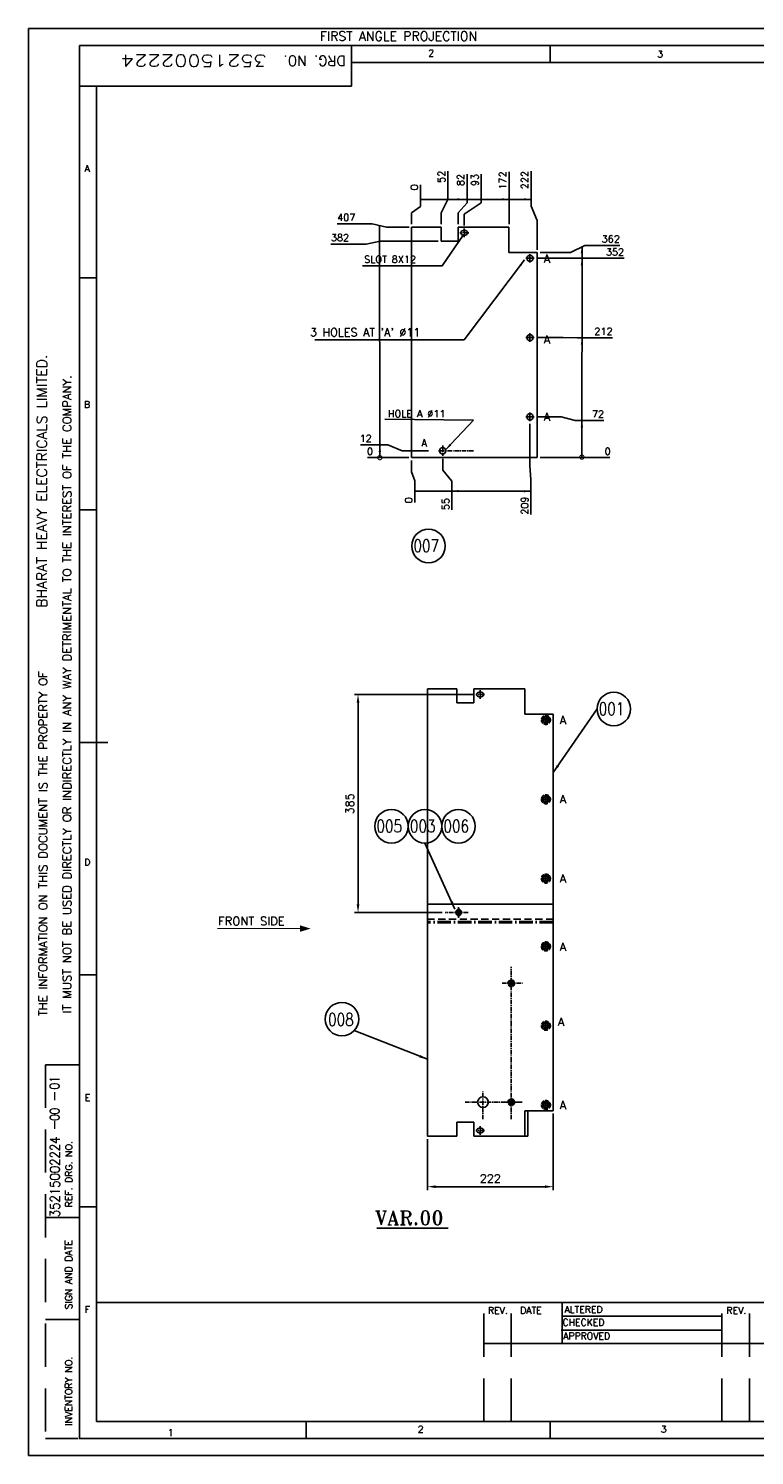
# Model space of a CAD drawing. Extents: x 23244 to 26808, y 7696 to 10216.
# Tile 1 of 9: x 23244 to 24526, y 7696 to 10216. Entities that reach past the tile are written whole.
import ezdxf
from ezdxf.enums import TextEntityAlignment as Align

# ---------------------------------------------------------------- set-up
doc = ezdxf.new("R2010")
doc.units = 0
for name, pattern in [('ACAD_ISO10W100', [18, 12, -3, 0, -3]), ('AM_ISO08W050x2', [9, 6, -0.75, 1.5, -0.75]), ('CENTER', [50.8, 31.75, -6.35, 6.35, -6.35]), ('DASHED', [19.05, 12.7, -6.35]), ('HIDDEN', [9.525, 6.35, -3.175])]:
    doc.linetypes.add(name, pattern=pattern)
doc.layers.get('0').update_dxf_attribs({"linetype": 'CONTINUOUS'})
doc.layers.get('DEFPOINTS').update_dxf_attribs({"linetype": 'CONTINUOUS'})
for name, color, linetype in [('1', 3, 'CENTER'), ('BENDING LINE', 7, 'ACAD_ISO10W100'), ('DIM', 1, 'CONTINUOUS'), ('FORMAT', 7, 'CONTINUOUS'), ('ITEM', 7, 'CONTINUOUS'), ('PUNCH', 6, 'CONTINUOUS'), ('TEXT', 2, 'CONTINUOUS')]:
    doc.layers.add(name, color=color, linetype=linetype)
doc.layers.add('AM_7', color=4, linetype='DASHED', lineweight=25)
doc.styles.add('ROMAND', font='romand')
doc.styles.add('ROMANS', font='romans.shx')
doc.styles.add('ROMANT', font='romant.shx')
doc.dimstyles.new('ROMANS', dxfattribs={"dimscale": 80, "dimtxt": 0.18, "dimasz": 0.18, "dimexe": 0.08, "dimexo": 0.0625, "dimgap": 0.09, "dimtad": 1, "dimdec": 0, "dimzin": 0, "dimdsep": 46, "dimtxsty": 'ROMANS', "dimcen": 0, "dimclrd": 1, "dimclre": 1, "dimclrt": 1, "dimadec": 0, "dimazin": 0, "dimtfac": 1, "dimtdec": 0, "dimtmove": 0, "dimatfit": 3, "dimfxl": 0, "dimtolj": 1, "dimtzin": 0, "dimarcsym": 0})

# ---------------------------------------------------------------- blocks, each defined once
blk = doc.blocks.new('*D23')
at = {"layer": 'DEFPOINTS', "color": 0}
for p in [(24131.6, 9927.5), (24142.7, 9820.6), (23920.7, 9458.6)]:
    blk.add_point(p, dxfattribs=at)
at = {"layer": 'DIM', "lineweight": -2}
for p, q in [((24131.6, 9902.5), (24131.6, 9964.7)), ((24142.7, 9877.5), (24131.6, 9902.5)), ((24142.7, 9825.6), (24142.7, 9877.5))]:
    blk.add_line(p, q, dxfattribs=at)
at = {"layer": 'DIM', "color": 2, "insert": (24120.4, 9948.6), "char_height": 12.5, "attachment_point": 5, "rotation": 90, "style": 'ROMANS'}
blk.add_mtext('\\A1;222', dxfattribs=at)
blk = doc.blocks.new('*D24')
at = {"layer": 'DEFPOINTS', "color": 0}
for p in [(24092.7, 9927.8), (24092.7, 9865.6), (23920.7, 9458.6)]:
    blk.add_point(p, dxfattribs=at)
at = {"layer": 'DIM', "lineweight": -2}
blk.add_line((24092.7, 9870.6), (24092.7, 9963.2), dxfattribs=at)
at = {"layer": 'DIM', "color": 2, "insert": (24081.4, 9948), "char_height": 12.5, "attachment_point": 5, "rotation": 90, "style": 'ROMANS'}
blk.add_mtext('\\A1;172', dxfattribs=at)
blk = doc.blocks.new('*D25')
at = {"layer": 'DEFPOINTS', "color": 0}
for p in [(24043.6, 9933.8), (24013.7, 9863.4), (23920.7, 9458.6)]:
    blk.add_point(p, dxfattribs=at)
at = {"layer": 'DIM', "lineweight": -2}
for p, q in [((24043.6, 9908.8), (24043.6, 9959)), ((24013.7, 9888.4), (24043.6, 9908.8)), ((24013.7, 9868.4), (24013.7, 9888.4))]:
    blk.add_line(p, q, dxfattribs=at)
at = {"layer": 'DIM', "color": 2, "insert": (24032.4, 9948.9), "char_height": 12.5, "attachment_point": 5, "rotation": 90, "style": 'ROMANS'}
blk.add_mtext('\\A1;93', dxfattribs=at)
blk = doc.blocks.new('*D26')
at = {"layer": 'DEFPOINTS', "color": 0}
for p in [(23936.6, 9926.8), (23920.7, 9865.6), (23920.7, 9458.6)]:
    blk.add_point(p, dxfattribs=at)
at = {"layer": 'DIM', "lineweight": -2}
for p, q in [((23936.6, 9901.8), (23936.6, 9940.1)), ((23920.7, 9890.6), (23936.6, 9901.8)), ((23920.7, 9870.6), (23920.7, 9890.6))]:
    blk.add_line(p, q, dxfattribs=at)
at = {"layer": 'DIM', "color": 2, "insert": (23925.4, 9935.9), "char_height": 12.5, "attachment_point": 5, "rotation": 90, "style": 'ROMANS'}
blk.add_mtext('\\A1;0', dxfattribs=at)
blk = doc.blocks.new('*D27')
at = {"layer": 'DEFPOINTS', "color": 0}
for p in [(23920.7, 9458.6), (23920.7, 9458.6), (23926.5, 9392.5)]:
    blk.add_point(p, dxfattribs=at)
at = {"layer": 'DIM', "lineweight": -2}
for p, q in [((23920.7, 9453.6), (23920.7, 9433.6)), ((23920.7, 9433.6), (23926.5, 9417.5)), ((23926.5, 9417.5), (23926.5, 9379.2))]:
    blk.add_line(p, q, dxfattribs=at)
at = {"layer": 'DIM', "color": 2, "insert": (23915.3, 9383.4), "char_height": 12.5, "attachment_point": 5, "rotation": 90, "style": 'ROMANS'}
blk.add_mtext('\\A1;0', dxfattribs=at)
blk = doc.blocks.new('*D28')
at = {"layer": 'DEFPOINTS', "color": 0}
for p in [(23920.7, 9458.6), (23975.7, 9461.4), (23991.8, 9391.7)]:
    blk.add_point(p, dxfattribs=at)
at = {"layer": 'DIM', "lineweight": -2}
for p, q in [((23975.7, 9456.4), (23975.7, 9436.4)), ((23975.7, 9436.4), (23991.8, 9416.7)), ((23991.8, 9416.7), (23991.8, 9366.4))]:
    blk.add_line(p, q, dxfattribs=at)
at = {"layer": 'DIM', "color": 2, "insert": (23980.6, 9376.5), "char_height": 12.5, "attachment_point": 5, "rotation": 90, "style": 'ROMANS'}
blk.add_mtext('\\A1;55', dxfattribs=at)
blk = doc.blocks.new('*D29')
at = {"layer": 'DEFPOINTS', "color": 0}
for p in [(23853.9, 9481.3), (23849.7, 9458.6), (23955.6, 9470.6)]:
    blk.add_point(p, dxfattribs=at)
at = {"layer": 'DIM', "lineweight": -2}
for p, q in [((23878.9, 9481.3), (23830.5, 9481.3)), ((23903.9, 9470.6), (23878.9, 9481.3)), ((23950.6, 9470.6), (23903.9, 9470.6))]:
    blk.add_line(p, q, dxfattribs=at)
at = {"layer": 'DIM', "color": 2, "insert": (23839.7, 9492.5), "char_height": 12.5, "attachment_point": 5, "style": 'ROMANS'}
blk.add_mtext('\\A1;12', dxfattribs=at)
blk = doc.blocks.new('_DotSmall')
at = {"color": 0, "linetype": 'ByBlock', "const_width": 0.5}
blk.add_lwpolyline([(-0.0625, 0, 1), (0.0625, 0, 1)], format="xyb", close=True, dxfattribs=at)
blk = doc.blocks.new('*D30')
at = {"layer": 'DEFPOINTS', "color": 0}
for p in [(23849.7, 9458.6), (23856.3, 9458.5), (23920.7, 9458.6)]:
    blk.add_point(p, dxfattribs=at)
at = {"layer": 'DIM', "lineweight": -2}
for p, q in [((23881.3, 9458.5), (23843, 9458.5)), ((23895.7, 9458.6), (23881.3, 9458.5)), ((23915.7, 9458.6), (23895.7, 9458.6))]:
    blk.add_line(p, q, dxfattribs=at)
at = {"layer": 'DIM', "color": 2, "insert": (23847.1, 9469.7), "char_height": 12.5, "attachment_point": 5, "style": 'ROMANS'}
blk.add_mtext('\\A1;0', dxfattribs=at)
blk = doc.blocks.new('A2')
for p, q in [((594, 420), (0, 420)), ((0, 420), (0, 0)), ((589, 415), (15, 415)), ((15, 415), (15, 5)), ((95, 415), (95, 403)), ((153.5, 415), (153.5, 410)), ((584, 410), (95, 410)), ((95, 403), (15, 403)), ((20, 403), (20, 10)), ((15, 346.67), (20, 346.67)), ((15, 278.33), (20, 278.33)), ((15, 209.82), (23.32, 209.82)), ((15, 141.49), (20, 141.49)), ((15, 73.15), (20, 73.15)), ((20, 45), (584, 45)), ((157.02, 41), (204.02, 41)), ((156.8, 36.86), (204.08, 36.86)), ((134, 33), (414, 33)), ((20, 10), (584, 10)), ((81.75, 10), (81.75, 5)), ((153.5, 10), (153.5, 5)), ((14.84, 5), (589, 5)), ((0, 0), (594, 0))]:
    blk.add_line(p, q)
at = {"linetype": 'DASHED'}
for p, q in [((5, 115), (5, 5)), ((5, 115), (15, 115)), ((5, 70), (15, 70)), ((134, 10), (134, 45.08)), ((142.02, 10), (142.02, 45)), ((157.02, 33), (157.02, 45)), ((204, 10), (204, 45.08)), ((212.17, 10), (212.17, 45)), ((5, 40), (15, 40)), ((5, 5), (14.55, 5))]:
    blk.add_line(p, q, dxfattribs=at)
for s, rotation, style, p in [('BHARAT HEAVY ELECTRICALS LIMITED.', 90, 'ROMAND', (5.4, 249.57)), ('-', 270, 'ROMANS', (6.33, 107.45)), ('-', 270, 'ROMANS', (6.33, 98.95))]:
    blk.add_text(s, height=3, rotation=rotation, dxfattribs=dict(style=style)).set_placement(p)
at = {"color": 7, "style": 'ROMANS', "width": 1.3}
blk.add_attdef('DRG_NO', (70.14, 412.28), '', height=3.5, rotation=180, dxfattribs=at)
at = {"style": 'ROMANS'}
for tag, p, width in [('SHTNO', (9.07, 107.77), 0.8), ('REV_NO', (9.09, 98.48), 0.8), ('DRG_NO', (9.17, 70.14), 0.9)]:
    blk.add_attdef(tag, p, '', height=2.8, rotation=90, dxfattribs=dict(at, width=width))
at = {"color": 7, "style": 'ROMANS'}
for tag, p, height in [('PRODUCT', (483.32, 73.62), 4), ('DRN_SIGN', (535.97, 58.04), 2), ('CHD_SIGN', (535.8, 52), 2), ('APP_SIGN', (535.72, 46.19), 2), ('TITLE1', (425.97, 19.61), 3.5), ('TITLE2', (425.65, 13.39), 3.5)]:
    blk.add_attdef(tag, p, '', height=height, dxfattribs=at)
for tag, height, p in [('DRN_BY', 2, (523.7, 59.35)), ('DRN_DATE', 1.7, (562.23, 59.45)), ('CHD_BY', 2, (523.7, 53.34)), ('CHD_DATE', 1.7, (562.13, 53.93)), ('APP_BY', 2, (523.7, 47.34)), ('APP_DATE', 1.7, (562.13, 47.43)), ('NOVAR', 2.5, (577.98, 47.88)), ('SCALE', 2.5, (485.64, 32.88)), ('REFTOASSY', 2.5, (532.31, 32.26)), ('ITNO', 2.5, (562.34, 33.54)), ('NOIT', 2.5, (577.66, 31.84)), ('REV_NO', 3.5, (578.69, 19.15)), ('SHTNO', 2.5, (541.3, 12.54)), ('NOSHT', 2.5, (581.13, 12.72))]:
    blk.add_attdef(tag, text='', height=height, dxfattribs=at).set_placement(p, align=Align.MIDDLE)
at = {"color": 7, "style": 'ROMANS', "width": 0.8}
blk.add_attdef('WEIGHT', text='', height=2.3, dxfattribs=at).set_placement((504.27, 32.63), align=Align.MIDDLE)
at = {"color": 7, "style": 'ROMANS', "width": 1.3}
blk.add_attdef('DRG_NO', (514.76, 19.09), '', height=3.5, dxfattribs=at)
at = {"layer": 'TEXT'}
for s, height, style, p in [('FIRST ANGLE PROJECTION', 2.7, 'ROMAND', (85.74, 416.41)), ('2', 2, 'ROMAND', (117.65, 411.78)), ('3', 2, 'ROMAND', (185.04, 411.47)), ('A', 2, 'ROMAND', (16.53, 377.82)), ('B                                       ', 2, 'ROMAND', (16.33, 308.36)), ('D', 2, 'ROMAND', (16.39, 173.63)), ('E', 2, 'ROMAND', (16.55, 104.35)), ('F', 2, 'ROMAND', (16.55, 41.97)), ('REV.', 2, 'ROMANS', (135.23, 41.69)), ('DATE', 2, 'ROMANS', (144.67, 41.72)), ('ALTERED', 2, 'ROMANS', (157.71, 41.98)), ('REV.', 2, 'ROMANS', (205.39, 41.69)), ('CHECKED', 2, 'ROMANS', (157.15, 38.17)), ('APPROVED', 2, 'ROMANS', (157.35, 34.15)), ('2', 2, 'ROMAND', (114.54, 6.73)), ('3', 2, 'ROMAND', (186.07, 6.73)), ('1', 2, 'ROMAND', (40.94, 5.7))]:
    blk.add_text(s, height=height, dxfattribs=dict(at, style=style)).set_placement(p)
for s, height, rotation, style, p in [('DRG. NO.', 3, 180, 'ROMAND', (93.37, 412.01)), ('IT MUST NOT BE USED DIRECTLY OR INDIRECTLY IN ANY WAY DETRIMENTAL TO THE INTEREST OF THE COMPANY.', 2.5, 90, 'ROMANS', (12.57, 130.15)), ('THE INFORMATION ON THIS DOCUMENT IS THE PROPERTY OF ', 2.5, 90, 'ROMANS', (5.5, 129.36)), ('REF. DRG. NO.', 2, 90, 'ROMANS', (12.84, 73.07)), ('SIGN AND DATE', 2, 90, 'ROMANS', (12.81, 43.02)), ('INVENTORY NO. ', 2, 90, 'ROMANS', (12.81, 8.8))]:
    blk.add_text(s, height=height, rotation=rotation, dxfattribs=dict(at, style=style)).set_placement(p)
blk = doc.blocks.new('*D49')
at = {"layer": 'DEFPOINTS', "color": 0}
for p in [(24137.2, 9530.6), (24234.6, 9524.4), (24142.7, 9458.6)]:
    blk.add_point(p, dxfattribs=at)
at = {"layer": 'DIM', "lineweight": -2}
for p, q in [((24142.2, 9530.6), (24184.6, 9530.6)), ((24184.6, 9530.6), (24209.6, 9524.4)), ((24209.6, 9524.4), (24259.9, 9524.4))]:
    blk.add_line(p, q, dxfattribs=at)
at = {"layer": 'DIM', "color": 2, "insert": (24249.8, 9535.7), "char_height": 12.5, "attachment_point": 5, "style": 'ROMANS'}
blk.add_mtext('\\A1;72', dxfattribs=at)
blk = doc.blocks.new('*D50')
at = {"layer": 'DEFPOINTS', "color": 0}
for p in [(24142.7, 9458.6), (24142.7, 9458.6), (24257.7, 9458.6)]:
    blk.add_point(p, dxfattribs=at)
at = {"layer": 'DIM', "lineweight": -2}
blk.add_line((24147.7, 9458.6), (24271, 9458.6), dxfattribs=at)
at = {"layer": 'DIM', "color": 2, "insert": (24266.8, 9469.8), "char_height": 12.5, "attachment_point": 5, "style": 'ROMANS'}
blk.add_mtext('\\A1;0', dxfattribs=at)
blk = doc.blocks.new('*D51')
at = {"layer": 'DEFPOINTS', "color": 0}
for p in [(24136.7, 9670.6), (24238.5, 9670.3), (24142.7, 9458.6)]:
    blk.add_point(p, dxfattribs=at)
at = {"layer": 'DIM', "lineweight": -2}
for p, q in [((24141.7, 9670.6), (24188.5, 9670.6)), ((24188.5, 9670.6), (24213.5, 9670.3)), ((24213.5, 9670.3), (24275.6, 9670.3))]:
    blk.add_line(p, q, dxfattribs=at)
at = {"layer": 'DIM', "color": 2, "insert": (24259.5, 9681.5), "char_height": 12.5, "attachment_point": 5, "style": 'ROMANS'}
blk.add_mtext('\\A1;212', dxfattribs=at)
blk = doc.blocks.new('*D52')
at = {"layer": 'DEFPOINTS', "color": 0}
for p in [(24137.2, 9810.6), (24258.9, 9810.6), (24142.7, 9458.6)]:
    blk.add_point(p, dxfattribs=at)
at = {"layer": 'DIM', "lineweight": -2}
blk.add_line((24142.2, 9810.6), (24296, 9810.6), dxfattribs=at)
at = {"layer": 'DIM', "color": 2, "insert": (24279.9, 9821.8), "char_height": 12.5, "attachment_point": 5, "style": 'ROMANS'}
blk.add_mtext('\\A1;352', dxfattribs=at)
blk = doc.blocks.new('*D59')
at = {"layer": 'DEFPOINTS', "color": 0}
for p in [(24035.8, 9040.2), (23826.1, 8655.2), (23979.9, 8655.2)]:
    blk.add_point(p, dxfattribs=at)
at = {"layer": 'DIM', "color": 1, "lineweight": -2}
for p, q in [((24030.8, 9040.2), (23819.7, 9040.2)), ((23826.1, 9025.8), (23826.1, 8669.6)), ((23974.9, 8655.2), (23819.7, 8655.2))]:
    blk.add_line(p, q, dxfattribs=at)
at = {"layer": 'DIM', "color": 1}
for points in [[(23823.7, 9025.8), (23828.5, 9025.8), (23826.1, 9040.2)], [(23823.7, 8669.6), (23828.5, 8669.6), (23826.1, 8655.2)]]:
    blk.add_solid(points, dxfattribs=at)
at = {"layer": 'DIM', "color": 7, "insert": (23811.7, 8847.2), "char_height": 14.4, "attachment_point": 5, "rotation": 90, "style": 'ROMANS'}
blk.add_mtext('\\A1;385', dxfattribs=at)
blk = doc.blocks.new('*D60')
at = {"layer": 'DEFPOINTS', "color": 0}
for p in [(24170.8, 8305.2), (23948.8, 8260.2), (24170.8, 8171)]:
    blk.add_point(p, dxfattribs=at)
at = {"layer": 'DIM', "color": 1, "lineweight": -2}
for p, q in [((24170.8, 8300.2), (24170.8, 8164.6)), ((23948.8, 8255.2), (23948.8, 8164.6)), ((23963.2, 8171), (24156.4, 8171))]:
    blk.add_line(p, q, dxfattribs=at)
at = {"layer": 'DIM', "color": 1}
for points in [[(23963.2, 8173.4), (23963.2, 8168.6), (23948.8, 8171)], [(24156.4, 8173.4), (24156.4, 8168.6), (24170.8, 8171)]]:
    blk.add_solid(points, dxfattribs=at)
at = {"layer": 'DIM', "color": 7, "insert": (24059.8, 8185.4), "char_height": 14.4, "attachment_point": 5, "style": 'ROMANS'}
blk.add_mtext('\\A1;222', dxfattribs=at)
blk = doc.blocks.new('*D62')
at = {"layer": 'DEFPOINTS', "color": 0}
for p in [(24129.7, 9523.1), (23920.7, 9458.6), (24131.5, 9394.6)]:
    blk.add_point(p, dxfattribs=at)
at = {"layer": 'DIM', "lineweight": -2}
for p, q in [((24129.7, 9518.1), (24129.7, 9444.6)), ((24129.7, 9444.6), (24131.5, 9419.6)), ((24131.5, 9419.6), (24131.5, 9358.1))]:
    blk.add_line(p, q, dxfattribs=at)
at = {"layer": 'DIM', "color": 2, "insert": (24120.3, 9373.8), "char_height": 12.5, "attachment_point": 5, "rotation": 90, "style": 'ROMANS'}
blk.add_mtext('\\A1;209', dxfattribs=at)
blk = doc.blocks.new('*D73')
at = {"layer": 'DEFPOINTS', "color": 0}
for p in [(23826.3, 9871.5), (23921.1, 9865.6), (23920.7, 9458.6)]:
    blk.add_point(p, dxfattribs=at)
at = {"layer": 'DIM', "lineweight": -2}
for p, q in [((23851.3, 9871.5), (23789.2, 9871.5)), ((23876.3, 9865.6), (23851.3, 9871.5)), ((23916.1, 9865.6), (23876.3, 9865.6))]:
    blk.add_line(p, q, dxfattribs=at)
at = {"layer": 'DIM', "color": 2, "insert": (23805.2, 9882.7), "char_height": 12.5, "attachment_point": 5, "style": 'ROMANS'}
blk.add_mtext('\\A1;407', dxfattribs=at)
blk = doc.blocks.new('*D74')
at = {"layer": 'DEFPOINTS', "color": 0}
for p in [(24251.4, 9833.3), (24142.7, 9820.6), (24142.7, 9458.6)]:
    blk.add_point(p, dxfattribs=at)
at = {"layer": 'DIM', "lineweight": -2}
for p, q in [((24201.4, 9820.6), (24226.4, 9833.3)), ((24226.4, 9833.3), (24288.5, 9833.3)), ((24147.7, 9820.6), (24201.4, 9820.6))]:
    blk.add_line(p, q, dxfattribs=at)
at = {"layer": 'DIM', "color": 2, "insert": (24272.4, 9844.6), "char_height": 12.5, "attachment_point": 5, "style": 'ROMANS'}
blk.add_mtext('\\A1;362', dxfattribs=at)
blk = doc.blocks.new('*D75')
at = {"layer": 'DEFPOINTS', "color": 0}
for p in [(24018.6, 9933.8), (24002.7, 9865.6), (23920.7, 9458.6)]:
    blk.add_point(p, dxfattribs=at)
at = {"layer": 'DIM', "lineweight": -2}
for p, q in [((24018.6, 9908.8), (24018.6, 9959)), ((24002.7, 9890.6), (24018.6, 9908.8)), ((24002.7, 9870.6), (24002.7, 9890.6))]:
    blk.add_line(p, q, dxfattribs=at)
at = {"layer": 'DIM', "color": 2, "insert": (24007.4, 9948.9), "char_height": 12.5, "attachment_point": 5, "rotation": 90, "style": 'ROMANS'}
blk.add_mtext('\\A1;82', dxfattribs=at)
blk = doc.blocks.new('*D76')
at = {"layer": 'DEFPOINTS', "color": 0}
for p in [(23984.7, 9939.4), (23972.7, 9865.6), (23920.7, 9458.6)]:
    blk.add_point(p, dxfattribs=at)
at = {"layer": 'DIM', "lineweight": -2}
for p, q in [((23984.7, 9914.4), (23984.7, 9964.7)), ((23972.7, 9890.6), (23984.7, 9914.4)), ((23972.7, 9870.6), (23972.7, 9890.6))]:
    blk.add_line(p, q, dxfattribs=at)
at = {"layer": 'DIM', "color": 2, "insert": (23973.5, 9954.5), "char_height": 12.5, "attachment_point": 5, "rotation": 90, "style": 'ROMANS'}
blk.add_mtext('\\A1;52', dxfattribs=at)
blk = doc.blocks.new('*D77')
at = {"layer": 'DEFPOINTS', "color": 0}
for p in [(23815.3, 9835.6), (23972.7, 9840.6), (23920.7, 9458.6)]:
    blk.add_point(p, dxfattribs=at)
at = {"layer": 'DIM', "lineweight": -2}
for p, q in [((23840.3, 9835.6), (23778.2, 9835.6)), ((23865.3, 9840.6), (23840.3, 9835.6)), ((23967.7, 9840.6), (23865.3, 9840.6))]:
    blk.add_line(p, q, dxfattribs=at)
at = {"layer": 'DIM', "color": 2, "insert": (23794.3, 9846.8), "char_height": 12.5, "attachment_point": 5, "style": 'ROMANS'}
blk.add_mtext('\\A1;382', dxfattribs=at)
blk = doc.blocks.new('rg')
at = {"color": 3, "linetype": 'CENTER', "ltscale": 8}
for p, q in [((-2536.9, 4050.9), (-2523.9, 4050.9)), ((-2530.4, 4056.8), (-2530.4, 4044.6))]:
    blk.add_line(p, q, dxfattribs=at)
at = {"color": 4, "linetype": 'HIDDEN', "ltscale": 0.3}
for radius in [5, 4.65, 3.7, 3]:
    blk.add_circle((-2530.4, 4050.9), radius, dxfattribs=at)
blk.add_arc((-2530.4, 4050.9), 3.17, 81.9041, 55.2175, dxfattribs=at)

msp = doc.modelspace()

# ---------------------------------------------------------------- linework, layer by layer
for p, q in [((23920.65792673, 9865.57050862), (23920.65792673, 9458.57050862)), ((23920.65792673, 9865.57050862), (23972.65792673, 9865.57050862)), ((23972.65792673, 9865.57050862), (23972.65792673, 9856.87892906)), ((23972.65792673, 9865.57050862), (23972.65792673, 9840.57050862)), ((24002.65792673, 9840.57050862), (24002.65792673, 9865.57050862)), ((24002.65792673, 9865.57050862), (24092.65792673, 9865.57050862)), ((24011.65792673, 9859.57050862), (24015.65792673, 9859.57050862)), ((24092.65792673, 9820.57050862), (24092.65792673, 9865.57050862)), ((23972.65792673, 9840.57050862), (24002.65792673, 9840.57050862)), ((24011.65792673, 9851.57050862), (24015.65792673, 9851.57050862)), ((24142.65792673, 9820.57050862), (24092.65792673, 9820.57050862)), ((24142.65792673, 9458.57050862), (24142.65792673, 9820.57050862)), ((24142.65792673, 9458.57050862), (23920.65792673, 9458.57050862)), ((23920.65792673, 9458.57050862), (24142.65792673, 9458.57050862)), ((23948.75403741, 9050.22727629), (24000.75403741, 9050.22727629)), ((23948.75403741, 9050.22727629), (23948.75403741, 8643.22727629)), ((24000.75403741, 9050.22727629), (24000.75403741, 9025.22727629)), ((24030.75403741, 9025.22727629), (24030.75403741, 9050.22727629)), ((24030.75403741, 9050.22727629), (24120.75403741, 9050.22727629)), ((24120.75403741, 9005.22727629), (24120.75403741, 9050.22727629)), ((24000.75403741, 9025.22727629), (24030.75403741, 9025.22727629)), ((24039.75403741, 9044.22727629), (24043.75403741, 9044.22727629)), ((24039.75403741, 9036.22727629), (24043.75403741, 9036.22727629)), ((24170.75403741, 9005.22727629), (24120.75403741, 9005.22727629)), ((24170.75403741, 9005.22727629), (24170.75403741, 8305.22727629)), ((23948.75403741, 8670.22727629), (24170.75403741, 8670.22727629)), ((23948.75403741, 8260.22727629), (23948.75403741, 8670.22727629)), ((24170.75403741, 8670.22727629), (24170.75403741, 8305.22727629)), ((24120.75403741, 8305.22727629), (24120.75403741, 8260.22727629)), ((24170.75403741, 8305.22727629), (24120.75403741, 8305.22727629)), ((24125.75403741, 8305.22727629), (24125.75403741, 8260.22727629)), ((24000.75403741, 8260.22727629), (24000.75403741, 8285.22727629)), ((24000.75403741, 8285.22727629), (24030.75403741, 8285.22727629)), ((24030.75403741, 8285.22727629), (24030.75403741, 8260.22727629)), ((24039.75403741, 8274.22727629), (24043.75403741, 8274.22727629)), ((24039.75403741, 8266.22727629), (24043.75403741, 8266.22727629)), ((23948.75403741, 8260.22727629), (24000.75403741, 8260.22727629)), ((24030.75403741, 8260.22727629), (24063.75403741, 8260.22727629)), ((24063.75403741, 8260.22727629), (24120.75403741, 8260.22727629)), ((24125.75403741, 8260.22727629), (24063.75403741, 8260.22727629))]:
    msp.add_line(p, q)
at = {"color": 1, "linetype": 'CENTER', "ltscale": 3}
for p, q in [((24122.15792673, 9810.57050862), (24137.15792673, 9810.57050862)), ((24137.15792673, 9810.57050862), (24122.15792673, 9810.57050862)), ((24129.65792673, 9803.07050862), (24129.65792673, 9818.07050862)), ((24129.65792673, 9663.07050862), (24129.65792673, 9678.07050862)), ((24137.15792673, 9670.57050862), (24122.15792673, 9670.57050862)), ((24137.15792673, 9530.57050862), (24122.15792673, 9530.57050862)), ((24129.65792673, 9523.07050862), (24129.65792673, 9538.07050862)), ((24157.75403741, 9002.72727629), (24157.75403741, 8987.72727629)), ((24165.25403741, 8995.22727629), (24150.25403741, 8995.22727629)), ((24150.25403741, 8995.22727629), (24165.25403741, 8995.22727629)), ((24165.25403741, 8855.22727629), (24150.25403741, 8855.22727629)), ((24150.25403741, 8855.22727629), (24165.25403741, 8855.22727629)), ((24157.75403741, 8862.72727629), (24157.75403741, 8847.72727629)), ((24157.75403741, 8722.72727629), (24157.75403741, 8707.72727629)), ((24165.25403741, 8715.22727629), (24150.25403741, 8715.22727629)), ((24150.25403741, 8715.22727629), (24165.25403741, 8715.22727629)), ((24165.25403741, 8595.22727629), (24150.25403741, 8595.22727629)), ((24150.25403741, 8595.22727629), (24165.25403741, 8595.22727629)), ((24150.25403741, 8595.22727629), (24165.25403741, 8595.22727629)), ((24165.25403741, 8595.22727629), (24150.25403741, 8595.22727629)), ((24157.75403741, 8602.72727629), (24157.75403741, 8587.72727629)), ((24157.75403741, 8587.72727629), (24157.75403741, 8602.72727629)), ((24165.25403741, 8455.22727629), (24150.25403741, 8455.22727629)), ((24150.25403741, 8455.22727629), (24165.25403741, 8455.22727629)), ((24150.25403741, 8455.22727629), (24165.25403741, 8455.22727629)), ((24165.25403741, 8455.22727629), (24150.25403741, 8455.22727629)), ((24157.75403741, 8462.72727629), (24157.75403741, 8447.72727629)), ((24157.75403741, 8447.72727629), (24157.75403741, 8462.72727629)), ((24157.75403741, 8322.72727629), (24157.75403741, 8307.72727629)), ((24157.75403741, 8307.72727629), (24157.75403741, 8322.72727629)), ((24165.25403741, 8315.22727629), (24150.25403741, 8315.22727629)), ((24150.25403741, 8315.22727629), (24165.25403741, 8315.22727629)), ((24150.25403741, 8315.22727629), (24165.25403741, 8315.22727629)), ((24165.25403741, 8315.22727629), (24150.25403741, 8315.22727629))]:
    msp.add_line(p, q, dxfattribs=at)
at = {"const_width": 1.6}
msp.add_lwpolyline([(23723.87875844, 8626.80150084), (23577.57317246, 8626.80150084)], dxfattribs=at)
for centre, radius in [((24129.65792673, 9810.57050862), 5.5), ((24129.65792673, 9670.57050862), 5.5), ((24129.65792673, 9530.57050862), 5.5), ((23975.65792673, 9470.57050862), 5.5), ((24157.75403741, 8995.22727629), 5.5), ((24157.75403741, 8855.22727629), 5.5), ((24157.75403741, 8715.22727629), 5.5), ((24157.75403741, 8595.22727629), 5.5), ((24157.75403741, 8455.22727629), 5.5), ((24046.75403741, 8320.22727629), 9.5), ((24157.75403741, 8315.22727629), 5.5)]:
    msp.add_circle(centre, radius)
at = {"linetype": 'ACAD_ISO10W100', "ltscale": 0.5}
for centre, radius in [((24157.75403741, 8995.22727629), 8), ((24157.75403741, 8995.18859704), 7.53728591), ((24157.75403741, 8995.18859704), 4.5), ((24157.75403741, 8995.18859704), 4), ((24157.75403741, 8855.22727629), 8), ((24157.75403741, 8855.18859704), 7.53728591), ((24157.75403741, 8855.18859704), 4.5), ((24157.75403741, 8855.18859704), 4), ((24157.75403741, 8715.22727629), 8), ((24157.75403741, 8715.18859704), 7.53728591), ((24157.75403741, 8715.18859704), 4.5), ((24157.75403741, 8715.18859704), 4), ((24157.75403741, 8595.22727629), 8), ((24157.75403741, 8595.18859704), 7.53728591), ((24157.75403741, 8595.18859704), 4.5), ((24157.75403741, 8595.18859704), 4), ((24096.75403741, 8530.22727629), 6), ((24096.75403741, 8530.22727629), 5.5), ((24096.75403741, 8530.22727629), 4.25), ((24096.75403741, 8530.22727629), 3.5), ((24096.75403741, 8530.22727629), 3), ((24157.75403741, 8455.22727629), 8), ((24157.75403741, 8455.18859704), 7.53728591), ((24157.75403741, 8455.18859704), 4.5), ((24157.75403741, 8455.18859704), 4), ((24096.75403741, 8320.22727629), 6), ((24096.75403741, 8320.22727629), 5.5), ((24096.75403741, 8320.22727629), 4.25), ((24096.75403741, 8320.22727629), 3.5), ((24096.75403741, 8320.22727629), 3), ((24157.75403741, 8315.22727629), 8), ((24157.75403741, 8315.18859704), 7.53728591), ((24157.75403741, 8315.18859704), 4.5), ((24157.75403741, 8315.18859704), 4)]:
    msp.add_circle(centre, radius, dxfattribs=at)
for centre, start, end in [((24011.65792673, 9855.57050862), 90, 270), ((24015.65792673, 9855.57050862), 270, 90), ((24039.75403741, 9040.22727629), 90, 270), ((24043.75403741, 9040.22727629), 270, 90), ((24039.75403741, 8270.22727629), 90, 270), ((24043.75403741, 8270.22727629), 270, 90)]:
    msp.add_arc(centre, 4, start, end)
msp.add_solid([(23723.87875844, 8632.46816751), (23742.41465214, 8626.80150084), (23723.87875844, 8621.13483417)])
at = {"layer": '1', "ltscale": 0.25}
for p, q in [((24021.53277799, 9855.57050862), (24005.78307547, 9855.57050862)), ((24013.65792673, 9863.44535988), (24013.65792673, 9847.69565736)), ((23975.65792673, 9479.71440073), (23975.65792673, 9461.42661651)), ((24029.81854038, 9470.57050862), (23966.51403462, 9470.57050862)), ((24041.75403741, 9048.10212755), (24041.75403741, 9032.35242503)), ((24049.62888867, 9040.22727629), (24033.87918615, 9040.22727629)), ((24020.27993211, 8655.22727629), (23979.93557977, 8655.22727629)), ((24003.75403741, 8646.08338418), (24003.75403741, 8664.3711684)), ((24096.75403741, 8290.12356789), (24096.75403741, 8559.34498053)), ((24080.44387402, 8530.22727629), (24116.46823931, 8530.22727629)), ((24015.21669242, 8320.22727629), (24116.46823931, 8320.22727629)), ((24046.75403741, 8290.12356789), (24046.75403741, 8340.38933004)), ((24082.73212525, 8320.22727629), (24116.46823931, 8320.22727629)), ((24049.62888867, 8270.22727629), (24033.87918615, 8270.22727629)), ((24041.75403741, 8262.35242503), (24041.75403741, 8278.10212755))]:
    msp.add_line(p, q, dxfattribs=at)
at = {"layer": '1', "color": 0, "linetype": 'Continuous'}
for p, q in [((24039.75403741, 9044.22727629), (24043.75403741, 9044.22727629)), ((24039.75403741, 9036.22727629), (24043.75403741, 9036.22727629))]:
    msp.add_line(p, q, dxfattribs=at)
for centre, start, end in [((24039.75403741, 9040.22727629), 90, 270), ((24043.75403741, 9040.22727629), 270, 90)]:
    msp.add_arc(centre, 4, start, end, dxfattribs=at)
at = {"layer": 'AM_7'}
msp.add_line((24170.75403741, 8643.22727629), (23948.75403741, 8643.22727629), dxfattribs=at)
at = {"layer": 'BENDING LINE', "ltscale": 2}
for p, q in [((24170.75403741, 8639.22727629), (23948.75403741, 8639.22727629)), ((24170.75403741, 8637.22727629), (23948.75403741, 8637.22727629))]:
    msp.add_line(p, q, dxfattribs=at)
at = {"layer": 'DIM'}
for points in [[(24131.64444177, 9914.68594645), (23936.62776799, 9914.68594645)], [(23863.81673954, 9868.51164808), (23864.60543665, 9458.45770338)], [(24221.59017039, 9830.90540676), (24221.43172011, 9459.50800862)], [(24131.5048448, 9399.17252985), (23926.53614129, 9399.17252985)]]:
    msp.add_lwpolyline(points, dxfattribs=at)
at = {"layer": 'DIM', "color": 7}
for centre in [(23950.50783311, 9302.52902967), (24277.69539188, 9014.61831665), (23885.16474062, 8807.46125775), (23944.31968084, 8807.46125775), (24003.47462105, 8807.46125775), (23797.71859756, 8466.89984297)]:
    msp.add_circle(centre, 29.57747011, dxfattribs=at)
at = {"layer": 'DIM'}
for points in [[(24001.15792673, 9916.76927979), (24013.65792673, 9914.68594645), (24001.15792673, 9912.60261312)], [(24080.15792673, 9916.76927979), (24092.65792673, 9914.68594645), (24080.15792673, 9912.60261312)], [(24119.14444177, 9916.76927979), (24131.64444177, 9914.68594645), (24119.14444177, 9912.60261312)], [(24219.35744473, 9819.30176077), (24221.44077806, 9831.80176077), (24223.52411139, 9819.30176077)], [(24219.34838678, 9798.07050862), (24221.43172011, 9810.57050862), (24223.51505345, 9798.07050862)], [(24219.34838678, 9657.76157405), (24221.43172011, 9670.26157405), (24223.51505345, 9657.76157405)], [(24219.34838678, 9511.9150266), (24221.43172011, 9524.4150266), (24223.51505345, 9511.9150266)], [(23862.52210331, 9468.75496311), (23864.60543665, 9481.25496311), (23866.68876998, 9468.75496311)], [(24001.15792673, 9401.56368286), (24013.65792673, 9399.48034953), (24001.15792673, 9397.39701619)], [(24119.0048448, 9401.25586318), (24131.5048448, 9399.17252985), (24119.0048448, 9397.08919652)]]:
    msp.add_solid(points, dxfattribs=at)
at = {"layer": 'ITEM'}
msp.add_line((23859.49205077, 8097.87070468), (23985.49844587, 8097.87070468), dxfattribs=at)
at = {"layer": 'PUNCH'}
for p, q in [((23999.75403741, 8653.22727629), (23999.75403741, 8657.22727629)), ((24007.75403741, 8653.22727629), (24007.75403741, 8657.22727629))]:
    msp.add_line(p, q, dxfattribs=at)
for centre, start, end in [((24003.75403741, 8657.22727629), 0, 180), ((24003.75403741, 8653.22727629), 180, 0)]:
    msp.add_arc(centre, 4, start, end, dxfattribs=at)

# ---------------------------------------------------------------- block references
msp.add_blockref('rg', (26534.19117455, 4604.37724244))
at = {"layer": 'DIM', "xscale": 15, "yscale": 15, "zscale": 15, "rotation": 180}
for p in [(23864.60543665, 9458.45770338), (24221.43172011, 9459.50800862)]:
    msp.add_blockref('_DotSmall', p, dxfattribs=at)
at = {"layer": 'FORMAT', "linetype": 'AM_ISO08W050x2'}
ref = msp.add_blockref('A2', (23244.26389921, 7696.33859331), dxfattribs=dict(at, xscale=6, yscale=6, zscale=6))
ref.add_attrib('DRG_NO', '35215002224', (23665.11603607, 10170.03979742), dxfattribs={"layer": '0', "color": 7, "height": 21, "rotation": 180, "style": 'ROMANS', "width": 1.3})
ref.add_attrib('DRG_NO', '35215002224', (23299.26046256, 8117.16581564), dxfattribs={"layer": '0', "height": 16.8, "rotation": 90, "style": 'ROMANS', "width": 0.9})
ref.add_attrib('REV_NO', '00', (23298.78456035, 8287.24315468), dxfattribs={"layer": '0', "height": 16.8, "rotation": 90, "style": 'ROMANS', "width": 0.8})
ref.add_attrib('SHTNO', '01', (23298.66243888, 8342.96267338), dxfattribs={"layer": '0', "height": 16.8, "rotation": 90, "style": 'ROMANS', "width": 0.8})

# ---------------------------------------------------------------- texts
at = {"layer": 'DIM', "color": 7, "style": 'ROMANT', "width": 0.8}
for s, p in [('001', (24251.11380969, 9004.0104131)), ('005', (23858.58315843, 8796.8533542)), ('003', (23917.73809864, 8796.8533542)), ('006', (23976.89303885, 8796.8533542))]:
    msp.add_text(s, height=22, dxfattribs=at).set_placement(p)
msp.add_text('008', height=22, rotation=360, dxfattribs=at).set_placement((23773.21694516, 8455.20251078))
at = {"layer": 'ITEM', "style": 'ROMANT'}
msp.add_text('VAR.00', height=25, dxfattribs=at).set_placement((23856.03938698, 8103.38506891))
at = {"layer": 'ITEM', "insert": (23578.9935546, 8647.58889012), "char_height": 15, "width": 189.5238095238, "attachment_point": 1, "style": 'ROMANT'}
msp.add_mtext('FRONT SIDE', dxfattribs=at)
at = {"layer": 'TEXT', "style": 'ROMANT', "width": 0.8}
msp.add_text('007', height=22, dxfattribs=at).set_placement((23923.92625091, 9291.92112611))
at = {"layer": 'TEXT', "attachment_point": 4, "style": 'ROMANS'}
for s, insert, char_height in [('SLOT 8X12', (23836.91423646, 9808.84777341), 12.5), ('A', (24154.20053925, 9809.80209005), 14.4), ("3 HOLES AT 'A' %%C11", (23741.2040268, 9679.95536031), 14.4), ('A', (24154.20053925, 9667.02574597), 14.4), ('HOLE A %%C11', (23878.73666581, 9536.25258583), 12.5), ('A', (24154.20053925, 9530.57011864), 14.4), ('A', (23938.02729356, 9484.65410012), 12.5), ('A', (24182.29664993, 8995.22688631), 14.4), ('A', (24182.29664993, 8855.22688631), 14.4), ('A', (24182.29664993, 8715.22688631), 14.4), ('A', (24182.29664993, 8594.45885772), 14.4), ('A', (24179.07497912, 8462.14401863), 14.4), ('A', (24182.29664993, 8315.22688631), 14.4)]:
    msp.add_mtext(s, dxfattribs=dict(at, insert=insert, char_height=char_height))

# ---------------------------------------------------------------- dimensions: what is measured, and where the dimension line sits
at = {"layer": 'DIM'}
for feature_location, offset, dtype, origin, picture, middle in [((24142.65792673, 9820.57050862), (-11.01348495, 106.95972669), 1, (23920.65792673, 9458.57050862), '*D23', (24120.39444177, 9948.60166388)), ((23972.65792673, 9865.57050862), (12.05235523, 73.85836107), 1, (23920.65792673, 9458.57050862), '*D76', (23973.46028196, 9954.5479173)), ((24092.65792673, 9865.57050862), (0, 62.25734574), 1, (23920.65792673, 9458.57050862), '*D24', (24081.40792673, 9948.00642579)), ((24002.65792673, 9865.57050862), (15.94414901, 68.20972877), 1, (23920.65792673, 9458.57050862), '*D75', (24007.35207574, 9948.89928501)), ((24013.65792673, 9863.44535988), (29.9441482, 70.33487543), 1, (23920.65792673, 9458.57050862), '*D25', (24032.35207492, 9948.89928293)), ((23920.6579267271, 9865.5705086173), (15.9698412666, 61.2065196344), 1, (23920.6579267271, 9458.5705086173), '*D26', (23925.3777679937, 9935.9436949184)), ((23921.1385336, 9865.57050862), (-94.82179406, 5.88227892), 0, (23920.65792673, 9458.57050862), '*D73', (23805.24531097, 9882.70278754)), ((23972.65792673, 9840.57050862), (-157.3157572, -4.99325421), 0, (23920.65792673, 9458.57050862), '*D77', (23794.27074095, 9846.82725441)), ((24137.15792673, 9810.57050862), (121.69457642, 0), 0, (24142.65792673, 9458.57050862), '*D52', (24279.92393172, 9821.82050862)), ((24142.65792673, 9820.57050862), (108.69457237, 12.76690632), 0, (24142.65792673, 9458.57050862), '*D74', (24272.42392767, 9844.58741494)), ((24136.65792673, 9670.57050862), (101.80875364, -0.30893457), 0, (24142.65792673, 9458.57050862), '*D51', (24259.53810894, 9681.51157405)), ((24137.15792673, 9530.57050862), (97.48922119, -6.15548202), 0, (24142.65792673, 9458.57050862), '*D49', (24249.76619553, 9535.6650266)), ((23955.61204653, 9470.57050862), (-101.66703216, 10.68445449), 0, (23849.67060615, 9458.57050862), '*D29', (23839.7188239, 9492.50496311)), ((24129.65792673, 9523.07050862), (1.84691807, -128.46619152), 1, (23920.65792673, 9458.57050862), '*D62', (24120.2548448, 9373.83050758)), ((23920.6579267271, 9458.5705086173), (-64.3698050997, -0.1128052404), 0, (23849.6706061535, 9458.5705086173), '*D30', (23847.1214549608, 9469.7077033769)), ((24142.6579267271, 9458.5705086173), (115.022096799, 0), 0, (24142.6579267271, 9458.5705086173), '*D50', (24266.8466901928, 9469.8205086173)), ((23920.6579267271, 9458.5705086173), (5.8782145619, -66.0256390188), 1, (23920.6579267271, 9458.5705086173), '*D27', (23915.286141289, 9383.3782029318)), ((23975.65792673, 9461.42661651), (16.15410406, -69.77460405), 1, (23920.65792673, 9458.57050862), '*D28', (23980.56203079, 9376.53296484))]:
    dim = msp.add_ordinate_dim(feature_location=feature_location, offset=offset, dtype=dtype, origin=origin, dimstyle='ROMANS', override={"dimscale": 5, "dimtxt": 2.5, "dimasz": 2.5, "dimexe": 1, "dimexo": 1, "dimgap": 1, "dimzin": 4, "dimclrd": 256, "dimclre": 256, "dimclrt": 2, "dimazin": 3}, dxfattribs=at)
    dim.commit()
    dim.dimension.update_dxf_attribs({"geometry": picture, "text_midpoint": middle})
dim = msp.add_linear_dim(base=(23826.10831889, 8655.22727629), p1=(24035.75403741, 9040.22727629), p2=(23979.93557977, 8655.22727629), angle=90, dimstyle='ROMANS', override={"dimclrt": 7}, dxfattribs=at)
dim.commit()
dim.dimension.update_dxf_attribs({"geometry": '*D59', "text_midpoint": (23826.10831889, 8847.19626611), "dimtype": 160})
dim = msp.add_linear_dim(base=(24170.75403741, 8170.95798851), p1=(23948.75403741, 8260.22727629), p2=(24170.75403741, 8305.22727629), dimstyle='ROMANS', override={"dimclrt": 7}, dxfattribs=at)
dim.commit()
dim.dimension.update_dxf_attribs({"geometry": '*D60', "text_midpoint": (24059.75403741, 8185.35798851)})

# ---------------------------------------------------------------- leaders
for points, override in [([(24011.65792673, 9851.57050862), (23974.76801947, 9797.3599867), (23834.00952443, 9797.3599867)], {"dimscale": 5, "dimtxt": 2.5, "dimasz": 2.5, "dimexe": 1, "dimexo": 1, "dimgap": 1, "dimzin": 4, "dimclrd": 256, "dimclre": 256, "dimclrt": 2, "dimazin": 3}), ([(24120.15792673, 9808.07050862), (24013.65142259, 9666.59308294), (23749.76767075, 9666.59308294)], {"dimscale": 5, "dimtxt": 2.5, "dimasz": 2.5, "dimexe": 1, "dimexo": 1, "dimgap": 1, "dimzin": 4, "dimclrd": 256, "dimclre": 256, "dimclrt": 2, "dimazin": 3}), ([(23980.80593904, 9472.50647587), (24030.20290001, 9524.76479912), (23873.38580127, 9526.37482436)], {"dimscale": 5, "dimtxt": 2.5, "dimasz": 2.5, "dimexe": 1, "dimexo": 1, "dimgap": 1, "dimzin": 4, "dimclrd": 256, "dimclre": 256, "dimclrt": 2, "dimazin": 3}), ([(24170.75403741, 8902.5552722), (24248.11792178, 9014.61831665)], {"dimgap": 0.09, "dimtad": 0, "dimclrt": 7}), ([(23997.24218818, 8661.22727629), (23944.31968084, 8777.88378764)], {"dimgap": 0.09, "dimtad": 0, "dimclrt": 7}), ([(23948.75403741, 8395.94911883), (23819.38779374, 8446.76845766)], {"dimgap": 0.09, "dimtad": 0, "dimclrt": 7})]:
    msp.add_leader(points, dimstyle='ROMANS', override=override, dxfattribs=at)

doc.saveas('drawing.dxf')
